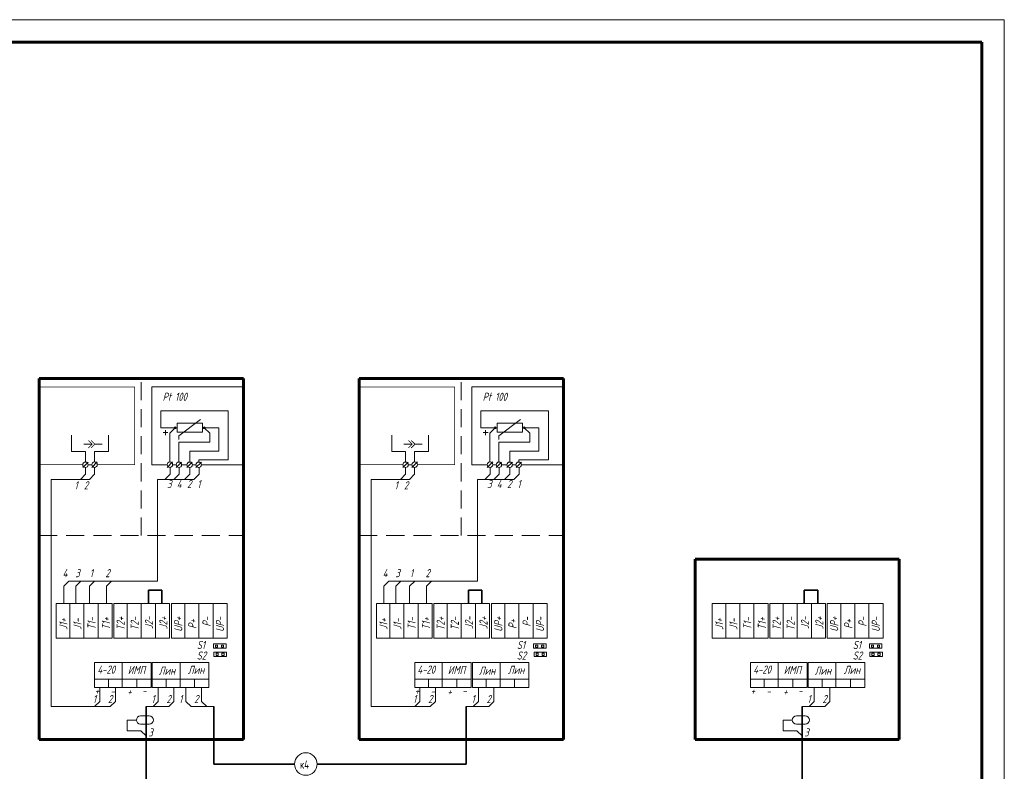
# Model space of a CAD drawing. Header units: millimetres. Extents: x 0 to 840, y 0 to 297.
# Tile 5 of 5: x 622 to 840, y 131 to 297. Entities that reach past the tile are written whole.
import ezdxf

# ---------------------------------------------------------------- set-up
doc = ezdxf.new("R2010")
doc.units = ezdxf.units.MM
for name, pattern in [('K5LT32768', [0]), ('K5LT32769', [0]), ('K5LT_BASIC', [0]), ('K5LT_DASHED', [6, 4, -2]), ('K5LT_THIN', [0])]:
    doc.linetypes.add(name, pattern=pattern)
doc.layers.add('FOR', color=7, linetype='Continuous', true_color=0xffffff)
doc.layers.add('Системный слой', color=7, linetype='Continuous')
doc.styles.add('KTEXTSTYLE', font='gost_au.shx', dxfattribs={"width": 0.96, "height": 5})

# ---------------------------------------------------------------- blocks, each defined once
blk = doc.blocks.new('U25')
at = {"layer": 'Системный слой', "color": 7, "linetype": 'K5LT_THIN', "lineweight": 18}
for p, q in [((648.73, 142.83), (650.62, 142.83)), ((648.73, 140.96), (650.62, 140.96))]:
    blk.add_line(p, q, dxfattribs=at)
for centre, start, end in [((648.73, 141.89), 90, 270), ((650.62, 141.89), 270, 90)]:
    blk.add_arc(centre, 0.934, start, end, dxfattribs=at)
blk = doc.blocks.new('U26')
at = {"layer": 'Системный слой', "color": 7, "linetype": 'K5LT_THIN', "lineweight": 18}
for p, q in [((638, 202.98), (636.12, 202.98)), ((640.2, 202.98), (638.6, 202.98))]:
    blk.add_line(p, q, dxfattribs=at)
at = {"layer": 'Системный слой', "color": 7, "linetype": 'K5LT_THIN', "const_width": 0.18}
for points in [[(637.15, 202.13), (638, 202.98), (637.15, 203.83)], [(637.75, 202.13), (638.6, 202.98), (637.75, 203.83)]]:
    blk.add_lwpolyline(points, dxfattribs=at)
blk = doc.blocks.new('U27')
at = {"layer": 'Системный слой', "color": 7, "linetype": 'K5LT_THIN', "lineweight": 18}
for p, q in [((708.88, 202.98), (707, 202.98)), ((711.08, 202.98), (709.48, 202.98))]:
    blk.add_line(p, q, dxfattribs=at)
at = {"layer": 'Системный слой', "color": 7, "linetype": 'K5LT_THIN', "const_width": 0.18}
for points in [[(708.03, 202.13), (708.88, 202.98), (708.03, 203.83)], [(708.63, 202.13), (709.48, 202.98), (708.63, 203.83)]]:
    blk.add_lwpolyline(points, dxfattribs=at)
blk = doc.blocks.new('U28')
at = {"layer": 'Системный слой', "color": 7, "linetype": 'K5LT_THIN', "lineweight": 18}
for p, q in [((793.99, 142.83), (795.89, 142.83)), ((793.99, 140.96), (795.89, 140.96))]:
    blk.add_line(p, q, dxfattribs=at)
for centre, start, end in [((793.99, 141.89), 90, 270), ((795.89, 141.89), 270, 90)]:
    blk.add_arc(centre, 0.934, start, end, dxfattribs=at)

msp = doc.modelspace()

# ---------------------------------------------------------------- linework, layer by layer
at = {"color": 7, "linetype": 'K5LT_THIN', "lineweight": 18}
msp.add_line((420, 297), (840, 297), dxfattribs=at)
at = {"color": 5, "linetype": 'K5LT_BASIC', "lineweight": 60, "true_color": 0x0000ff}
for p, q in [((440, 292), (835, 292)), ((835, 292), (835, 5))]:
    msp.add_line(p, q, dxfattribs=at)
at = {"layer": 'FOR', "color": 7, "linetype": 'K5LT_THIN', "lineweight": 18}
msp.add_line((840, 0), (840, 297), dxfattribs=at)
at = {"layer": 'Системный слой', "color": 5, "linetype": 'K5LT_BASIC', "lineweight": 60, "true_color": 0x0000ff}
for p, q in [((626.26, 217.55), (671.48, 217.55)), ((626.26, 137.56), (626.26, 217.55)), ((671.48, 217.55), (671.48, 137.56)), ((697.14, 217.55), (742.37, 217.55)), ((697.14, 137.56), (697.14, 217.55)), ((742.37, 217.55), (742.37, 137.56)), ((671.48, 198.44), (671.48, 215.66)), ((742.37, 198.44), (742.37, 215.66)), ((771.52, 137.56), (771.52, 177.55)), ((771.52, 177.55), (816.75, 177.55)), ((816.75, 177.55), (816.75, 137.56)), ((671.48, 137.56), (626.26, 137.56)), ((742.37, 137.56), (697.14, 137.56)), ((816.75, 137.56), (771.52, 137.56))]:
    msp.add_line(p, q, dxfattribs=at)
at = {"layer": 'Системный слой', "color": 7, "linetype": 'K5LT_DASHED', "lineweight": 18}
for p, q in [((648.87, 182.74), (648.87, 217.55)), ((719.75, 182.74), (719.75, 217.55)), ((626.26, 182.74), (671.48, 182.74)), ((697.14, 182.74), (742.37, 182.74))]:
    msp.add_line(p, q, dxfattribs=at)
at = {"layer": 'Системный слой', "color": 7, "linetype": 'K5LT_THIN', "lineweight": 18}
for p, q in [((651.18, 215.66), (651.18, 198.44)), ((671.48, 215.66), (651.18, 215.66)), ((722.06, 215.66), (722.06, 198.44)), ((742.37, 215.66), (722.06, 215.66)), ((653.18, 206.63), (653.18, 210.36)), ((653.18, 210.36), (668.15, 210.36)), ((668.15, 210.36), (668.15, 199.54)), ((724.07, 206.63), (724.07, 210.36)), ((724.07, 210.36), (739.04, 210.36)), ((739.04, 210.36), (739.04, 199.54)), ((656.8, 207.64), (662.41, 207.64)), ((656.8, 205.63), (656.8, 207.64)), ((657.2, 204.83), (662.01, 208.44)), ((662.41, 207.64), (662.41, 205.63)), ((727.68, 207.64), (733.3, 207.64)), ((727.68, 205.63), (727.68, 207.64)), ((728.08, 204.83), (732.89, 208.44)), ((733.3, 207.64), (733.3, 205.63)), ((656.8, 206.63), (653.18, 206.63)), ((653.71, 205.54), (654.78, 205.54)), ((654.25, 205), (654.25, 206.08)), ((656.39, 206.63), (655.19, 205.43)), ((655.19, 205.43), (655.19, 199.04)), ((662.41, 205.63), (656.8, 205.63)), ((662.41, 206.63), (666.03, 206.63)), ((662.81, 206.63), (664.02, 205.43)), ((664.02, 205.43), (664.02, 203.42)), ((666.03, 206.63), (666.03, 201.42)), ((727.68, 206.63), (724.07, 206.63)), ((724.59, 205.54), (725.67, 205.54)), ((725.13, 205), (725.13, 206.08)), ((727.28, 206.63), (726.07, 205.43)), ((726.07, 205.43), (726.07, 199.04)), ((733.3, 205.63), (727.68, 205.63)), ((733.3, 206.63), (736.91, 206.63)), ((733.7, 206.63), (734.9, 205.43)), ((734.9, 205.43), (734.9, 203.42)), ((736.91, 206.63), (736.91, 201.42)), ((633.45, 204.95), (633.45, 201.35)), ((641.59, 204.95), (641.59, 201.35)), ((657.2, 204.83), (657.2, 204.04)), ((664.02, 203.42), (657.2, 203.42)), ((657.2, 203.42), (657.2, 199.02)), ((704.33, 204.95), (704.33, 201.35)), ((712.47, 204.95), (712.47, 201.35)), ((728.08, 204.83), (728.08, 204.04)), ((734.9, 203.42), (728.08, 203.42)), ((728.08, 203.42), (728.08, 199.02)), ((636.51, 201.35), (633.45, 201.35)), ((636.51, 201.35), (636.51, 199.04)), ((638.53, 201.35), (638.53, 199.04)), ((638.53, 201.35), (641.59, 201.35)), ((666.03, 201.42), (659.6, 201.42)), ((659.6, 201.42), (659.6, 199.02)), ((707.39, 201.35), (704.33, 201.35)), ((707.39, 201.35), (707.39, 199.04)), ((709.41, 201.35), (709.41, 199.04)), ((709.41, 201.35), (712.47, 201.35)), ((736.91, 201.42), (730.49, 201.42)), ((730.49, 201.42), (730.49, 199.02)), ((635.91, 197.82), (637.11, 199.02)), ((637.11, 198.44), (637.92, 198.44)), ((637.92, 197.84), (639.13, 199.04)), ((651.18, 198.44), (654.61, 198.44)), ((654.61, 197.84), (655.81, 199.04)), ((655.81, 198.44), (656.59, 198.44)), ((656.59, 197.82), (657.8, 199.02)), ((657.8, 198.44), (658.98, 198.44)), ((658.98, 197.81), (660.18, 199.02)), ((660.18, 198.44), (660.98, 198.44)), ((660.97, 197.81), (662.18, 199.01)), ((661.61, 199.54), (661.61, 199.01)), ((668.15, 199.54), (661.61, 199.54)), ((662.18, 198.44), (671.48, 198.44)), ((706.79, 197.82), (707.99, 199.02)), ((707.99, 198.44), (708.81, 198.44)), ((708.81, 197.84), (710.01, 199.04)), ((722.06, 198.44), (725.49, 198.44)), ((725.49, 197.84), (726.7, 199.04)), ((726.7, 198.44), (727.48, 198.44)), ((727.48, 197.82), (728.68, 199.02)), ((728.68, 198.44), (729.86, 198.44)), ((729.86, 197.81), (731.06, 199.02)), ((731.06, 198.44), (731.86, 198.44)), ((731.86, 197.81), (733.06, 199.01)), ((732.49, 199.54), (732.49, 199.01)), ((739.04, 199.54), (732.49, 199.54)), ((733.06, 198.44), (742.37, 198.44)), ((636.53, 196.34), (635.38, 195.19)), ((636.53, 197.82), (636.53, 196.34)), ((638.53, 196.34), (637.38, 195.19)), ((638.53, 197.84), (638.53, 196.34)), ((655.27, 196.37), (654.09, 195.19)), ((655.27, 197.84), (655.27, 196.37)), ((657.25, 196.35), (656.07, 195.17)), ((657.25, 197.82), (657.25, 196.35)), ((659.63, 196.34), (658.46, 195.17)), ((659.63, 197.82), (659.63, 196.34)), ((661.67, 196.34), (660.49, 195.16)), ((661.67, 197.81), (661.67, 196.34)), ((707.41, 196.34), (706.26, 195.19)), ((707.41, 197.82), (707.41, 196.34)), ((709.41, 196.34), (708.26, 195.19)), ((709.41, 197.84), (709.41, 196.34)), ((726.15, 196.37), (724.97, 195.19)), ((726.15, 197.84), (726.15, 196.37)), ((728.13, 196.35), (726.96, 195.17)), ((728.13, 197.82), (728.13, 196.35)), ((730.52, 196.34), (729.34, 195.17)), ((730.52, 197.82), (730.52, 196.34)), ((732.55, 196.34), (731.37, 195.16)), ((732.55, 197.81), (732.55, 196.34)), ((637.38, 195.19), (628.91, 195.19)), ((628.91, 144.86), (628.91, 195.19)), ((652.45, 172.66), (652.45, 195.19)), ((660.52, 195.19), (652.45, 195.19)), ((708.26, 195.19), (699.8, 195.19)), ((699.8, 144.86), (699.8, 195.19)), ((723.33, 172.66), (723.33, 195.19)), ((731.4, 195.19), (723.33, 195.19)), ((631.69, 171.52), (632.83, 172.66)), ((652.45, 172.66), (632.83, 172.66)), ((634.37, 171.52), (635.51, 172.66)), ((637.41, 171.52), (638.55, 172.66)), ((641.14, 171.52), (642.28, 172.66)), ((702.57, 171.52), (703.71, 172.66)), ((723.33, 172.66), (703.71, 172.66)), ((705.25, 171.52), (706.39, 172.66)), ((708.29, 171.52), (709.43, 172.66)), ((712.02, 171.52), (713.16, 172.66)), ((631.69, 167.73), (631.69, 171.52)), ((634.37, 167.73), (634.37, 171.52)), ((637.41, 167.73), (637.41, 171.52)), ((641.14, 167.73), (641.14, 171.52)), ((702.57, 167.73), (702.57, 171.52)), ((705.25, 167.73), (705.25, 171.52)), ((708.29, 167.73), (708.29, 171.52)), ((712.02, 167.73), (712.02, 171.52)), ((664.87, 157.78), (664.87, 158.75)), ((664.87, 158.75), (667.64, 158.75)), ((667.64, 157.78), (664.87, 157.78)), ((665.33, 158.47), (665.33, 158)), ((665.79, 158.47), (665.33, 158.47)), ((665.33, 158), (665.79, 158)), ((665.79, 158), (665.79, 158.47)), ((666.65, 158.47), (666.65, 158)), ((667.11, 158.47), (666.65, 158.47)), ((666.65, 158), (667.11, 158)), ((667.11, 158), (667.11, 158.47)), ((667.64, 158.75), (667.64, 157.78)), ((735.75, 157.78), (735.75, 158.75)), ((735.75, 158.75), (738.52, 158.75)), ((738.52, 157.78), (735.75, 157.78)), ((736.21, 158.47), (736.21, 158)), ((736.68, 158.47), (736.21, 158.47)), ((736.21, 158), (736.68, 158)), ((736.68, 158), (736.68, 158.47)), ((737.53, 158.47), (737.53, 158)), ((738, 158.47), (737.53, 158.47)), ((737.53, 158), (738, 158)), ((738, 158), (738, 158.47)), ((738.52, 158.75), (738.52, 157.78)), ((810.13, 157.78), (810.13, 158.75)), ((810.13, 158.75), (812.9, 158.75)), ((812.9, 157.78), (810.13, 157.78)), ((810.59, 158.47), (810.59, 158)), ((811.06, 158.47), (810.59, 158.47)), ((810.59, 158), (811.06, 158)), ((811.06, 158), (811.06, 158.47)), ((811.91, 158.47), (811.91, 158)), ((812.38, 158.47), (811.91, 158.47)), ((811.91, 158), (812.38, 158)), ((812.38, 158), (812.38, 158.47)), ((812.9, 158.75), (812.9, 157.78)), ((664.97, 155.97), (664.97, 156.95)), ((664.97, 156.95), (667.74, 156.95)), ((667.74, 155.97), (664.97, 155.97)), ((665.9, 156.66), (665.43, 156.66)), ((665.43, 156.66), (665.43, 156.2)), ((665.43, 156.2), (665.9, 156.2)), ((665.9, 156.2), (665.9, 156.66)), ((667.22, 156.66), (666.75, 156.66)), ((666.75, 156.66), (666.75, 156.2)), ((666.75, 156.2), (667.22, 156.2)), ((667.22, 156.2), (667.22, 156.66)), ((667.74, 156.95), (667.74, 155.97)), ((735.85, 155.97), (735.85, 156.95)), ((735.85, 156.95), (738.62, 156.95)), ((738.62, 155.97), (735.85, 155.97)), ((736.78, 156.66), (736.31, 156.66)), ((736.31, 156.66), (736.31, 156.2)), ((736.31, 156.2), (736.78, 156.2)), ((736.78, 156.2), (736.78, 156.66)), ((738.1, 156.66), (737.63, 156.66)), ((737.63, 156.66), (737.63, 156.2)), ((737.63, 156.2), (738.1, 156.2)), ((738.1, 156.2), (738.1, 156.66)), ((738.62, 156.95), (738.62, 155.97)), ((810.23, 155.97), (810.23, 156.95)), ((810.23, 156.95), (813.01, 156.95)), ((813.01, 155.97), (810.23, 155.97)), ((811.16, 156.66), (810.69, 156.66)), ((810.69, 156.66), (810.69, 156.2)), ((810.69, 156.2), (811.16, 156.2)), ((811.16, 156.2), (811.16, 156.66)), ((812.48, 156.66), (812.01, 156.66)), ((812.01, 156.66), (812.01, 156.2)), ((812.01, 156.2), (812.48, 156.2)), ((812.48, 156.2), (812.48, 156.66)), ((813.01, 156.95), (813.01, 155.97)), ((639.69, 149.06), (639.69, 146)), ((643.14, 149.06), (643.14, 146)), ((652.64, 149.06), (652.64, 146)), ((656.1, 149.06), (656.1, 146)), ((658.77, 149.06), (658.77, 146)), ((662.22, 149.06), (662.22, 146)), ((710.57, 149.06), (710.57, 146)), ((714.03, 149.06), (714.03, 146)), ((723.52, 149.06), (723.52, 146)), ((726.98, 149.06), (726.98, 146)), ((797.91, 149.06), (797.91, 146)), ((801.36, 149.06), (801.36, 146)), ((642, 144.86), (628.91, 144.86)), ((642, 144.86), (637, 144.86)), ((639.69, 146), (638.54, 144.86)), ((643.14, 146), (642, 144.86)), ((654.95, 144.86), (649.95, 144.86)), ((652.64, 146), (651.5, 144.86)), ((656.1, 146), (654.95, 144.86)), ((658.77, 146), (659.91, 144.86)), ((659.91, 144.86), (664.91, 144.86)), ((662.22, 146), (663.37, 144.86)), ((712.88, 144.86), (699.8, 144.86)), ((712.88, 144.86), (707.88, 144.86)), ((710.57, 146), (709.43, 144.86)), ((714.03, 146), (712.88, 144.86)), ((725.84, 144.86), (720.84, 144.86)), ((723.52, 146), (722.38, 144.86)), ((726.98, 146), (725.84, 144.86)), ((800.22, 144.86), (795.22, 144.86)), ((797.91, 146), (796.76, 144.86)), ((801.36, 146), (800.22, 144.86)), ((647.79, 141.89), (645.73, 141.89)), ((645.73, 141.89), (645.73, 139.49)), ((793.06, 141.89), (790.99, 141.89)), ((790.99, 141.89), (790.99, 139.49)), ((648.81, 139.49), (645.73, 139.49)), ((648.81, 139.49), (649.95, 138.35)), ((794.07, 139.49), (790.99, 139.49)), ((794.07, 139.49), (795.22, 138.35))]:
    msp.add_line(p, q, dxfattribs=at)
at = {"layer": 'Системный слой', "color": 7, "linetype": 'K5LT32768', "lineweight": 35}
for p, q in [((650.45, 167.73), (650.45, 170.62)), ((650.45, 170.62), (653.41, 170.62)), ((653.41, 170.62), (653.41, 167.73)), ((721.33, 167.73), (721.33, 170.62)), ((721.33, 170.62), (724.29, 170.62)), ((724.29, 170.62), (724.29, 167.73)), ((795.71, 167.73), (795.71, 170.62)), ((795.71, 170.62), (798.67, 170.62)), ((798.67, 170.62), (798.67, 167.73)), ((649.95, 144.86), (649.95, 127.14)), ((664.91, 144.86), (664.91, 132.14)), ((720.84, 144.86), (720.84, 132.14)), ((795.22, 144.86), (795.22, 122.14)), ((664.91, 132.14), (682.8, 132.14)), ((687.8, 132.14), (720.84, 132.14))]:
    msp.add_line(p, q, dxfattribs=at)
at = {"layer": 'Системный слой', "color": 18, "linetype": 'K5LT32769', "lineweight": 15, "true_color": 0x010101}
for p, q in [((630.06, 167.73), (642.43, 167.73)), ((630.06, 167.71), (630.06, 160.05)), ((633.04, 167.73), (633.04, 160.03)), ((636.16, 167.73), (636.16, 160.03)), ((639.29, 167.73), (639.29, 160.03)), ((642.43, 167.73), (642.43, 160.03)), ((642.77, 167.73), (655.14, 167.73)), ((642.77, 167.71), (642.77, 160.05)), ((645.75, 167.73), (645.75, 160.03)), ((648.87, 167.73), (648.87, 160.03)), ((652.01, 167.73), (652.01, 160.03)), ((655.14, 167.73), (655.14, 160.03)), ((655.54, 167.72), (667.9, 167.72)), ((655.54, 167.7), (655.54, 160.04)), ((658.52, 167.72), (658.52, 160.02)), ((661.63, 167.72), (661.63, 160.02)), ((664.77, 167.72), (664.77, 160.02)), ((667.9, 167.72), (667.9, 160.02)), ((700.94, 167.73), (713.31, 167.73)), ((700.94, 167.71), (700.94, 160.05)), ((703.92, 167.73), (703.92, 160.03)), ((707.04, 167.73), (707.04, 160.03)), ((710.18, 167.73), (710.18, 160.03)), ((713.31, 167.73), (713.31, 160.03)), ((713.66, 167.73), (726.02, 167.73)), ((713.66, 167.71), (713.66, 160.05)), ((716.64, 167.73), (716.64, 160.03)), ((719.75, 167.73), (719.75, 160.03)), ((722.89, 167.73), (722.89, 160.03)), ((726.02, 167.73), (726.02, 160.03)), ((726.42, 167.72), (738.79, 167.72)), ((726.42, 167.7), (726.42, 160.04)), ((729.4, 167.72), (729.4, 160.02)), ((732.51, 167.72), (732.51, 160.02)), ((735.65, 167.72), (735.65, 160.02)), ((738.79, 167.72), (738.79, 160.02)), ((775.33, 167.73), (787.69, 167.73)), ((775.33, 167.71), (775.33, 160.05)), ((778.31, 167.73), (778.31, 160.03)), ((781.42, 167.73), (781.42, 160.03)), ((784.56, 167.73), (784.56, 160.03)), ((787.69, 167.73), (787.69, 160.03)), ((788.04, 167.73), (800.41, 167.73)), ((788.04, 167.71), (788.04, 160.05)), ((791.02, 167.73), (791.02, 160.03)), ((794.13, 167.73), (794.13, 160.03)), ((797.27, 167.73), (797.27, 160.03)), ((800.41, 167.73), (800.41, 160.03)), ((800.8, 167.72), (813.17, 167.72)), ((800.8, 167.7), (800.8, 160.04)), ((803.78, 167.72), (803.78, 160.02)), ((806.9, 167.72), (806.9, 160.02)), ((810.03, 167.72), (810.03, 160.02)), ((813.17, 167.72), (813.17, 160.02)), ((630.06, 160.03), (642.43, 160.03)), ((642.77, 160.03), (655.14, 160.03)), ((655.54, 160.02), (667.9, 160.02)), ((700.94, 160.03), (713.31, 160.03)), ((713.66, 160.03), (726.02, 160.03)), ((726.42, 160.02), (738.79, 160.02)), ((775.33, 160.03), (787.69, 160.03)), ((788.04, 160.03), (800.41, 160.03)), ((800.8, 160.02), (813.17, 160.02)), ((638.54, 149.06), (638.54, 154.61)), ((638.54, 154.61), (651.04, 154.61)), ((644.66, 154.61), (644.66, 149.06)), ((651.04, 154.61), (651.04, 149.06)), ((651.32, 154.61), (663.83, 154.61)), ((651.32, 149.06), (651.32, 154.61)), ((657.45, 154.61), (657.45, 149.06)), ((663.83, 154.61), (663.83, 149.06)), ((709.42, 149.06), (709.42, 154.61)), ((709.42, 154.61), (721.93, 154.61)), ((715.54, 154.61), (715.54, 149.06)), ((721.93, 154.61), (721.93, 149.06)), ((722.21, 154.61), (734.71, 154.61)), ((722.21, 149.06), (722.21, 154.61)), ((728.33, 154.61), (728.33, 149.06)), ((734.71, 154.61), (734.71, 149.06)), ((783.8, 149.06), (783.8, 154.61)), ((783.8, 154.61), (796.31, 154.61)), ((789.93, 154.61), (789.93, 149.06)), ((796.31, 154.61), (796.31, 149.06)), ((796.59, 154.61), (809.1, 154.61)), ((796.59, 149.06), (796.59, 154.61)), ((802.71, 154.61), (802.71, 149.06)), ((809.1, 154.61), (809.1, 149.06)), ((651.04, 150.93), (638.54, 150.93)), ((641.58, 150.93), (641.58, 149.06)), ((647.86, 150.93), (647.86, 149.05)), ((663.83, 150.93), (651.32, 150.93)), ((654.37, 150.93), (654.37, 149.06)), ((660.65, 150.93), (660.65, 149.05)), ((721.93, 150.93), (709.42, 150.93)), ((712.46, 150.93), (712.46, 149.06)), ((718.74, 150.93), (718.74, 149.05)), ((734.71, 150.93), (722.21, 150.93)), ((725.25, 150.93), (725.25, 149.06)), ((731.53, 150.93), (731.53, 149.05)), ((796.31, 150.93), (783.8, 150.93)), ((786.84, 150.93), (786.84, 149.06)), ((793.13, 150.93), (793.13, 149.05)), ((809.1, 150.93), (796.59, 150.93)), ((799.63, 150.93), (799.63, 149.06)), ((805.91, 150.93), (805.91, 149.05)), ((651.04, 149.06), (638.54, 149.06)), ((663.83, 149.06), (651.32, 149.06)), ((721.93, 149.06), (709.42, 149.06)), ((734.71, 149.06), (722.21, 149.06)), ((796.31, 149.06), (783.8, 149.06)), ((809.1, 149.06), (796.59, 149.06))]:
    msp.add_line(p, q, dxfattribs=at)
at = {"layer": 'Системный слой', "color": 7, "linetype": 'K5LT_THIN', "const_width": 0.18}
for points in [[(635.91, 198.44), (626.26, 198.44), (626.26, 215.66), (647.4, 215.66), (647.4, 198.44), (639.13, 198.44)], [(706.79, 198.44), (697.14, 198.44), (697.14, 215.66), (718.29, 215.66), (718.29, 198.44), (710.01, 198.44)], [(637.92, 198.44), (637.11, 198.44)], [(637.92, 198.44), (637.11, 198.44)], [(647.4, 198.44), (639.13, 198.44)], [(708.81, 198.44), (707.99, 198.44)], [(708.81, 198.44), (707.99, 198.44)], [(718.29, 198.44), (710.01, 198.44)]]:
    msp.add_lwpolyline(points, dxfattribs=at)
at = {"layer": 'Системный слой', "color": 7, "linetype": 'K5LT_THIN', "lineweight": 18}
for centre, radius in [((656.39, 206.63), 0.201), ((662.81, 206.63), 0.201), ((727.28, 206.63), 0.201), ((733.7, 206.63), 0.201), ((636.51, 198.42), 0.602), ((638.53, 198.44), 0.602), ((655.21, 198.44), 0.602), ((657.2, 198.42), 0.602), ((659.58, 198.42), 0.602), ((661.58, 198.41), 0.602), ((707.39, 198.42), 0.602), ((709.41, 198.44), 0.602), ((726.09, 198.44), 0.602), ((728.08, 198.42), 0.602), ((730.46, 198.42), 0.602), ((732.46, 198.41), 0.602)]:
    msp.add_circle(centre, radius, dxfattribs=at)
msp.add_arc((685.3, 132.14), 2.5, 0, 360, dxfattribs=at)

# ---------------------------------------------------------------- block references
at = {"layer": 'Системный слой'}
for name in ['U26', 'U27', 'U25', 'U28']:
    msp.add_blockref(name, (0, 0), dxfattribs=at)

# ---------------------------------------------------------------- texts
at = {"layer": 'Системный слой', "color": 7, "char_height": 2.5, "attachment_point": 1, "style": 'KTEXTSTYLE'}
for s, insert in [('\\H3.5;\\W0.965;\\Q15;\\Q15;\\H1.80;Pt 100', (653.6, 214.38)), ('\\H3.5;\\W0.965;\\Q15;\\Q15;\\H1.80;Pt 100', (724.48, 214.38)), ('\\H3.5;\\W0.965;\\Q15;\\Q15;\\H1.80;1', (634.08, 194.79)), ('\\H3.5;\\W0.965;\\Q15;\\Q15;\\H1.80;2', (636.16, 194.76)), ('\\H3.5;\\W0.965;\\Q15;\\Q15;\\H1.80;3', (654.58, 195.06)), ('\\H3.5;\\W0.965;\\Q15;\\Q15;\\H1.80;4', (656.73, 195.06)), ('\\H3.5;\\W0.965;\\Q15;\\Q15;\\H1.80;2', (659.01, 195.06)), ('\\H3.5;\\W0.965;\\Q15;\\Q15;\\H1.80;1', (661.27, 195.06)), ('\\H3.5;\\W0.965;\\Q15;\\Q15;\\H1.80;1', (704.96, 194.79)), ('\\H3.5;\\W0.965;\\Q15;\\Q15;\\H1.80;2', (707.04, 194.76)), ('\\H3.5;\\W0.965;\\Q15;\\Q15;\\H1.80;3', (725.47, 195.06)), ('\\H3.5;\\W0.965;\\Q15;\\Q15;\\H1.80;4', (727.61, 195.06)), ('\\H3.5;\\W0.965;\\Q15;\\Q15;\\H1.80;2', (729.89, 195.06)), ('\\H3.5;\\W0.965;\\Q15;\\Q15;\\H1.80;1', (732.15, 195.06)), ('\\H3.5;\\W0.965;\\Q15;\\Q15;\\H1.80;4', (631.46, 175.32)), ('\\H3.5;\\W0.965;\\Q15;\\Q15;\\H1.80;3', (634.26, 175.32)), ('\\H3.5;\\W0.965;\\Q15;\\Q15;\\H1.80;1', (637.46, 175.32)), ('\\H3.5;\\W0.965;\\Q15;\\Q15;\\H1.80;2', (640.93, 175.32)), ('\\H3.5;\\W0.965;\\Q15;\\Q15;\\H1.80;4', (702.34, 175.32)), ('\\H3.5;\\W0.965;\\Q15;\\Q15;\\H1.80;3', (705.15, 175.32)), ('\\H3.5;\\W0.965;\\Q15;\\Q15;\\H1.80;1', (708.35, 175.32)), ('\\H3.5;\\W0.965;\\Q15;\\Q15;\\H1.80;2', (711.82, 175.32)), ('\\H3.5;\\W0.965;\\Q15;\\Q15;\\H1.80;S1', (661.17, 159.41)), ('\\H3.5;\\W0.965;\\Q15;\\Q15;\\H1.80;S1', (732.06, 159.41)), ('\\H3.5;\\W0.965;\\Q15;\\Q15;\\H1.80;S1', (806.44, 159.41)), ('\\H3.5;\\W0.965;\\Q15;\\Q15;\\H1.80;S2', (661.16, 157.07)), ('\\H3.5;\\W0.965;\\Q15;\\Q15;\\H1.80;S2', (732.04, 157.07)), ('\\H3.5;\\W0.965;\\Q15;\\Q15;\\H1.80;S2', (806.43, 157.07)), ('\\H3.5;\\W0.965;\\Q15;\\Q15;\\H1.80;4-20', (639.15, 153.96)), ('\\H3.5;\\W0.965;\\Q15;\\Q15;\\H1.80;ИМП', (645.89, 153.87)), ('\\H3.5;\\W0.965;\\Q15;\\Q15;\\H1.80;Лин', (652.75, 153.72)), ('\\H3.5;\\W0.965;\\Q15;\\Q15;\\H1.80;Лин', (659.2, 153.9)), ('\\H3.5;\\W0.965;\\Q15;\\Q15;\\H1.80;4-20', (710.03, 153.96)), ('\\H3.5;\\W0.965;\\Q15;\\Q15;\\H1.80;ИМП', (716.77, 153.87)), ('\\H3.5;\\W0.965;\\Q15;\\Q15;\\H1.80;Лин', (723.64, 153.72)), ('\\H3.5;\\W0.965;\\Q15;\\Q15;\\H1.80;Лин', (730.08, 153.9)), ('\\H3.5;\\W0.965;\\Q15;\\Q15;\\H1.80;4-20', (784.41, 153.96)), ('\\H3.5;\\W0.965;\\Q15;\\Q15;\\H1.80;ИМП', (791.15, 153.87)), ('\\H3.5;\\W0.965;\\Q15;\\Q15;\\H1.80;Лин', (798.02, 153.72)), ('\\H3.5;\\W0.965;\\Q15;\\Q15;\\H1.80;Лин', (804.47, 153.9)), ('\\H3.5;\\W0.965;\\Q15;\\Q15;\\H1.80;+', (638.54, 149.24)), ('\\H3.5;\\W0.965;\\Q15;\\Q15;\\H1.80;+', (645.76, 149.12)), ('\\H3.5;\\W0.965;\\Q15;\\Q15;\\H1.80;+', (709.42, 149.24)), ('\\H3.5;\\W0.965;\\Q15;\\Q15;\\H1.80;+', (716.64, 149.12)), ('\\H3.5;\\W0.965;\\Q15;\\Q15;\\H1.80;+', (783.8, 149.24)), ('\\H3.5;\\W0.965;\\Q15;\\Q15;\\H1.80;+', (791.02, 149.12)), ('\\H3.5;\\W0.965;\\Q15;\\Q15;\\H1.80;1', (638.16, 147.45)), ('\\H3.5;\\W0.965;\\Q15;\\Q15;\\H1.80;2', (641.49, 147.43)), ('\\H3.5;\\W0.965;\\Q15;\\Q15;\\H1.80;-', (642.03, 149.18)), ('\\H3.5;\\W0.965;\\Q15;\\Q15;\\H1.80;-', (649.06, 149.23)), ('\\H3.5;\\W0.965;\\Q15;\\Q15;\\H1.80;1', (651.12, 147.45)), ('\\H3.5;\\W0.965;\\Q15;\\Q15;\\H1.80;2', (654.45, 147.43)), ('\\H3.5;\\W0.965;\\Q15;\\Q15;\\H1.80;1', (657.24, 147.45)), ('\\H3.5;\\W0.965;\\Q15;\\Q15;\\H1.80;2', (660.57, 147.43)), ('\\H3.5;\\W0.965;\\Q15;\\Q15;\\H1.80;1', (709.05, 147.45)), ('\\H3.5;\\W0.965;\\Q15;\\Q15;\\H1.80;2', (712.38, 147.43)), ('\\H3.5;\\W0.965;\\Q15;\\Q15;\\H1.80;-', (712.91, 149.18)), ('\\H3.5;\\W0.965;\\Q15;\\Q15;\\H1.80;-', (719.94, 149.23)), ('\\H3.5;\\W0.965;\\Q15;\\Q15;\\H1.80;1', (722, 147.45)), ('\\H3.5;\\W0.965;\\Q15;\\Q15;\\H1.80;2', (725.33, 147.43)), ('\\H3.5;\\W0.965;\\Q15;\\Q15;\\H1.80;-', (787.29, 149.18)), ('\\H3.5;\\W0.965;\\Q15;\\Q15;\\H1.80;-', (794.32, 149.23)), ('\\H3.5;\\W0.965;\\Q15;\\Q15;\\H1.80;1', (796.38, 147.45)), ('\\H3.5;\\W0.965;\\Q15;\\Q15;\\H1.80;2', (799.71, 147.43)), ('\\H3.5;\\W0.965;\\Q15;\\Q15;\\H1.80;3', (650.46, 140.04)), ('\\H3.5;\\W0.965;\\Q15;\\Q15;\\H1.80;3', (795.72, 140.04)), ('\\H3.5;\\W0.965;\\Q15;\\Q0;\\H1.80;к4', (684.01, 132.93))]:
    msp.add_mtext(s, dxfattribs=dict(at, insert=insert))
at = {"layer": 'Системный слой', "color": 7, "char_height": 2.5, "attachment_point": 1, "rotation": 90, "style": 'KTEXTSTYLE'}
for s, insert in [('\\H3.5;\\W0.965;\\Q15;\\Q15;\\H1.80;J1+', (630.69, 161.87)), ('\\H3.5;\\W0.965;\\Q15;\\Q15;\\H1.80;T1+', (640.16, 161.84)), ('\\H3.5;\\W0.965;\\Q15;\\Q15;\\H1.80;T2+', (643.41, 161.71)), ('\\H3.5;\\W0.965;\\Q15;\\Q15;\\H1.80;J2+', (652.87, 162)), ('\\H3.5;\\W0.965;\\Q15;\\Q15;\\H1.80;UP+', (656.17, 161.42)), ('\\H3.5;\\W0.965;\\Q15;\\Q15;\\H1.80;J1+', (701.58, 161.87)), ('\\H3.5;\\W0.965;\\Q15;\\Q15;\\H1.80;T1+', (711.04, 161.84)), ('\\H3.5;\\W0.965;\\Q15;\\Q15;\\H1.80;T2+', (714.29, 161.71)), ('\\H3.5;\\W0.965;\\Q15;\\Q15;\\H1.80;J2+', (723.75, 162)), ('\\H3.5;\\W0.965;\\Q15;\\Q15;\\H1.80;UP+', (727.05, 161.42)), ('\\H3.5;\\W0.965;\\Q15;\\Q15;\\H1.80;J1+', (775.96, 161.87)), ('\\H3.5;\\W0.965;\\Q15;\\Q15;\\H1.80;T1+', (785.42, 161.84)), ('\\H3.5;\\W0.965;\\Q15;\\Q15;\\H1.80;T2+', (788.67, 161.71)), ('\\H3.5;\\W0.965;\\Q15;\\Q15;\\H1.80;J2+', (798.13, 162)), ('\\H3.5;\\W0.965;\\Q15;\\Q15;\\H1.80;UP+', (801.43, 161.42)), ('\\H3.5;\\W0.965;\\Q15;\\Q15;\\H1.80;J1-', (633.82, 161.86)), ('\\H3.5;\\W0.965;\\Q15;\\Q15;\\H1.80;T1-', (636.96, 161.86)), ('\\H3.5;\\W0.965;\\Q15;\\Q15;\\H1.80;T2-', (646.53, 161.7)), ('\\H3.5;\\W0.965;\\Q15;\\Q15;\\H1.80;J2-', (649.67, 162.03)), ('\\H3.5;\\W0.965;\\Q15;\\Q15;\\H1.80;P+', (659.29, 162.08)), ('\\H3.5;\\W0.965;\\Q15;\\Q15;\\H1.80;P-', (662.43, 162.58)), ('\\H3.5;\\W0.965;\\Q15;\\Q15;\\H1.80;UP-', (665.39, 161.4)), ('\\H3.5;\\W0.965;\\Q15;\\Q15;\\H1.80;J1-', (704.7, 161.86)), ('\\H3.5;\\W0.965;\\Q15;\\Q15;\\H1.80;T1-', (707.84, 161.86)), ('\\H3.5;\\W0.965;\\Q15;\\Q15;\\H1.80;T2-', (717.41, 161.7)), ('\\H3.5;\\W0.965;\\Q15;\\Q15;\\H1.80;J2-', (720.55, 162.03)), ('\\H3.5;\\W0.965;\\Q15;\\Q15;\\H1.80;P+', (730.18, 162.08)), ('\\H3.5;\\W0.965;\\Q15;\\Q15;\\H1.80;P-', (733.32, 162.58)), ('\\H3.5;\\W0.965;\\Q15;\\Q15;\\H1.80;UP-', (736.27, 161.4)), ('\\H3.5;\\W0.965;\\Q15;\\Q15;\\H1.80;J1-', (779.08, 161.86)), ('\\H3.5;\\W0.965;\\Q15;\\Q15;\\H1.80;T1-', (782.22, 161.86)), ('\\H3.5;\\W0.965;\\Q15;\\Q15;\\H1.80;T2-', (791.8, 161.7)), ('\\H3.5;\\W0.965;\\Q15;\\Q15;\\H1.80;J2-', (794.94, 162.03)), ('\\H3.5;\\W0.965;\\Q15;\\Q15;\\H1.80;P+', (804.56, 162.08)), ('\\H3.5;\\W0.965;\\Q15;\\Q15;\\H1.80;P-', (807.7, 162.58)), ('\\H3.5;\\W0.965;\\Q15;\\Q15;\\H1.80;UP-', (810.65, 161.4))]:
    msp.add_mtext(s, dxfattribs=dict(at, insert=insert))

doc.saveas('drawing.dxf')
